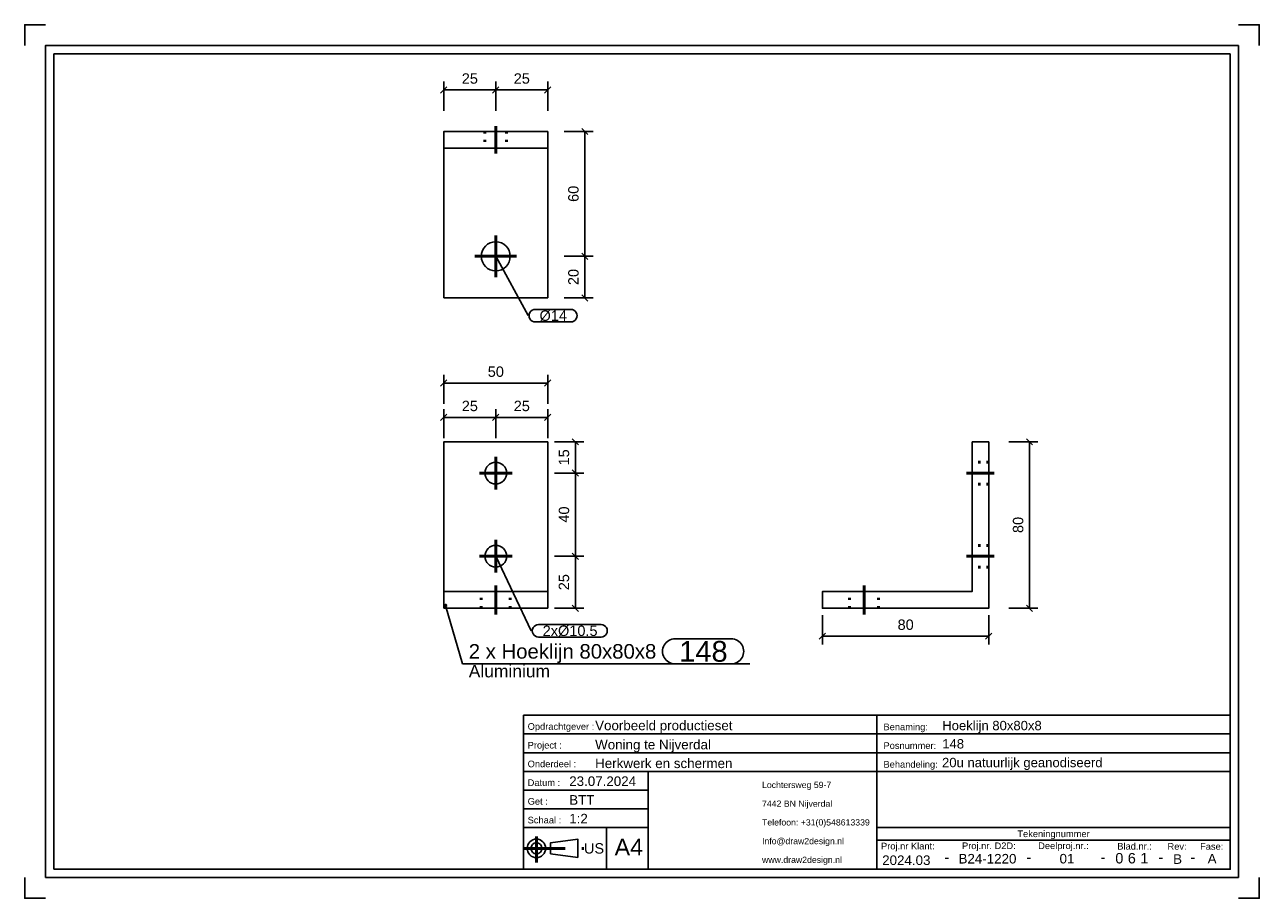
# Model space of a CAD drawing. Header units: millimetres. Extents: x 131 to 428, y -206 to 4.
import ezdxf
from ezdxf.enums import TextEntityAlignment as Align

# ---------------------------------------------------------------- set-up
doc = ezdxf.new("R2010")
doc.units = ezdxf.units.MM
doc.linetypes.add('DOT', pattern=[2, 0.5, -1.5])
doc.linetypes.add('STRICHPUNKT2', pattern=[18.5, 10, -4, 0.5, -4])
doc.layers.get('0').update_dxf_attribs({"linetype": 'CONTINUOUS'})
for name, color, linetype in [('DIM49', 4, 'CONTINUOUS'), ('TXT_ALL', 7, 'CONTINUOUS'), ('TXT_DIM49', 2, 'CONTINUOUS'), ('TXT_YELLOW', 2, 'CONTINUOUS')]:
    doc.layers.add(name, color=color, linetype=linetype)
doc.layers.add('LE_ALL', color=7, linetype='CONTINUOUS', lineweight=50)
doc.styles.add('ARIAL', font='arial.ttf')

# ---------------------------------------------------------------- blocks, each defined once
blk = doc.blocks.new('TFIELD_00005', base_point=(308.58, -197.12))
at = {"layer": 'TXT_YELLOW', "style": 'ARIAL'}
for s, p in [('Lochtersweg 59-7', (308.58, -179.12)), ('7442 BN Nijverdal', (308.58, -183.62)), ('Telefoon: +31(0)548613339', (308.58, -188.12)), ('Info@draw2design.nl', (308.58, -192.62)), ('www.draw2design.nl', (308.58, -197.12))]:
    blk.add_text(s, height=1.5, dxfattribs=at).set_placement(p, align=Align.MIDDLE_LEFT)
blk = doc.blocks.new('FLEX_00004', base_point=(321.39, -199.37))
blk.add_blockref('TFIELD_00005', (308.58, -197.12))
blk = doc.blocks.new('D2D_00003', base_point=(281.45, -197.51))
blk.add_blockref('FLEX_00004', (321.39, -199.37))
blk = doc.blocks.new('TFIELD_00007', base_point=(273.12, -194.06))
at = {"layer": 'TXT_YELLOW', "style": 'ARIAL'}
blk.add_text('A4', height=4, dxfattribs=at).set_placement((273.12, -194.06), align=Align.MIDDLE_LEFT)
blk = doc.blocks.new('FLEX_00006', base_point=(276.5, -194.06))
blk.add_blockref('TFIELD_00007', (273.12, -194.06))
blk = doc.blocks.new('TFIELD_00013', base_point=(265.74, -194.37))
at = {"layer": 'TXT_YELLOW', "style": 'ARIAL'}
blk.add_text('US', height=2.5, dxfattribs=at).set_placement((265.74, -194.37), align=Align.MIDDLE_LEFT)
blk = doc.blocks.new('FLEX_00012', base_point=(265.74, -194.37))
blk.add_blockref('TFIELD_00013', (265.74, -194.37))
blk = doc.blocks.new('US_00011', base_point=(255.64, -194.37))
blk.add_line((257.66, -195.7), (264.23, -196.59))
blk.add_lwpolyline([(257.66, -195.7), (257.66, -193.04), (264.23, -192.15), (264.23, -196.59)])
for radius in [2.22, 1.33]:
    blk.add_circle((254.31, -194.37), radius)
at = {"layer": 'LE_ALL', "color": 1, "linetype": 'STRICHPUNKT2'}
for p, q in [((254.31, -191.55), (254.31, -197.78)), ((251.2, -194.37), (266.07, -194.37))]:
    blk.add_line(p, q, dxfattribs=at)
blk.add_blockref('FLEX_00012', (265.74, -194.37))
blk = doc.blocks.new('SCHRIFE_00015', base_point=(262.2, -179.37))
for p, q in [((251.2, -162.37), (336.2, -162.37)), ((251.2, -162.37), (251.2, -199.37)), ((336.2, -162.37), (421.2, -162.37)), ((336.2, -199.37), (336.2, -162.37)), ((421.2, -162.37), (421.2, -199.37)), ((251.2, -166.87), (336.2, -166.87)), ((336.2, -166.87), (421.2, -166.87)), ((251.2, -171.37), (336.2, -171.37)), ((336.2, -171.37), (421.2, -171.37)), ((251.2, -175.87), (421.2, -175.87)), ((281.2, -175.87), (281.2, -199.37)), ((281.2, -180.37), (251.2, -180.37)), ((281.2, -184.87), (251.2, -184.87)), ((281.2, -189.37), (251.2, -189.37)), ((271.2, -189.37), (271.2, -199.37)), ((421.2, -189.37), (336.2, -189.37)), ((421.2, -192.37), (336.2, -192.37)), ((421.2, -199.37), (251.2, -199.37))]:
    blk.add_line(p, q)
at = {"layer": 'TXT_YELLOW', "style": 'ARIAL'}
for s, height, p in [('Voorbeeld productieset', 2.3, (268.43, -165.97)), ('Hoeklijn 80x80x8', 2.25, (351.93, -165.97)), ('Woning te Nijverdal', 2.3, (268.43, -170.57)), ('148', 2.25, (351.93, -170.36)), ('Herkwerk en schermen', 2.3, (268.43, -175.07)), ('20u natuurlijk geanodiseerd', 2.25, (351.88, -174.86)), ('23.07.2024', 2.3, (262.2, -179.37)), ('BTT', 2.3, (262.2, -183.87)), ('1:2', 2.3, (262.2, -188.37))]:
    blk.add_text(s, height=height, dxfattribs=at).set_placement(p)
for s, height, p in [('B24-1220', 2.3, (362.81, -198.01)), ('01', 2.3, (381.94, -198)), ('B', 2.3, (408.55, -198.1)), ('A', 2.3, (416.85, -198)), ('2024.03', 2.3, (343.29, -198.37)), ('-', 2.5, (353.03, -197.71)), ('-', 2.5, (372.78, -197.71)), ('-', 2.5, (390.61, -197.71)), ('-', 2.5, (404.54, -197.71)), ('-', 2.5, (412.2, -197.71))]:
    blk.add_text(s, height=height, dxfattribs=at).set_placement(p, align=Align.CENTER)
blk = doc.blocks.new('TFIELD_00019', base_point=(399.56, -196.74))
at = {"layer": 'TXT_ALL', "style": 'ARIAL'}
blk.add_text('1', height=2.5, dxfattribs=at).set_placement((399.56, -196.74), align=Align.MIDDLE_LEFT)
blk = doc.blocks.new('1_00018')
blk.add_blockref('TFIELD_00019', (399.56, -196.74))
blk = doc.blocks.new('TELLER1_00017')
blk.add_blockref('1_00018', (0, 0))
blk = doc.blocks.new('TFIELD_00022', base_point=(396.56, -196.74))
at = {"layer": 'TXT_ALL', "style": 'ARIAL'}
blk.add_text('6', height=2.5, dxfattribs=at).set_placement((396.56, -196.74), align=Align.MIDDLE_LEFT)
blk = doc.blocks.new('6_00021')
blk.add_blockref('TFIELD_00022', (396.56, -196.74))
blk = doc.blocks.new('TELLER2_00020')
blk.add_blockref('6_00021', (0, 0))
blk = doc.blocks.new('TFIELD_00025', base_point=(393.56, -196.74))
at = {"layer": 'TXT_ALL', "style": 'ARIAL'}
blk.add_text('0', height=2.5, dxfattribs=at).set_placement((393.56, -196.74), align=Align.MIDDLE_LEFT)
blk = doc.blocks.new('0_00024')
blk.add_blockref('TFIELD_00025', (393.56, -196.74))
blk = doc.blocks.new('TELLER3_00023')
blk.add_blockref('0_00024', (0, 0))
blk = doc.blocks.new('NL_00026', base_point=(252.2, -165.87))
at = {"layer": 'TXT_ALL', "color": 1, "style": 'ARIAL'}
blk.add_text('Tekeningnummer', height=1.6, dxfattribs=at).set_placement((378.7, -190.87), align=Align.MIDDLE_CENTER)
at = {"layer": 'TXT_YELLOW', "style": 'ARIAL'}
for s, p in [('Opdrachtgever :', (252.2, -165.87)), ('Benaming:', (337.8, -165.97)), ('Project :', (252.2, -170.37)), ('Posnummer:', (337.8, -170.47)), ('Onderdeel :', (252.2, -174.87)), ('Behandeling:', (337.8, -174.97)), ('Datum :', (252.2, -179.37)), ('Get :', (252.2, -183.87)), ('Schaal :', (252.2, -188.37)), ('Proj.nr Klant:', (337.2, -194.62)), ('Proj.nr. D2D:', (356.69, -194.55)), ('Deelproj.nr.:', (375.01, -194.54)), ('Blad.nr.:', (394.04, -194.66)), ('Rev:', (406.12, -194.7)), ('Fase:', (413.96, -194.7))]:
    blk.add_text(s, height=1.6, dxfattribs=at).set_placement(p)
blk = doc.blocks.new('SCHRIFE_00014')
for name, p in [('SCHRIFE_00015', (262.2, -179.37)), ('NL_00026', (252.2, -165.87)), ('TELLER3_00023', (0, 0)), ('TELLER2_00020', (0, 0)), ('TELLER1_00017', (0, 0))]:
    blk.add_blockref(name, p)
blk = doc.blocks.new('DINA4Q_00002', base_point=(421.2, -3.37))
for p, q in [((423.2, -1.37), (423.2, -201.37)), ((138.2, -199.37), (138.2, -3.37)), ((138.2, -3.37), (421.2, -3.37)), ((136.2, -201.37), (423.2, -201.37))]:
    blk.add_line(p, q)
for points in [[(131.2, -1.37), (131.2, 3.63), (136.2, 3.63)], [(423.2, 3.63), (428.2, 3.63), (428.2, -1.37)], [(136.2, -201.37), (136.2, -1.37), (423.2, -1.37)], [(421.2, -3.37), (421.2, -199.37), (138.2, -199.37)], [(131.2, -201.37), (131.2, -206.37), (136.2, -206.37)], [(423.2, -206.37), (428.2, -206.37), (428.2, -201.37)]]:
    blk.add_lwpolyline(points)
for name, p in [('SCHRIFE_00014', (0, 0)), ('D2D_00003', (281.45, -197.51)), ('US_00011', (255.64, -194.37)), ('FLEX_00006', (276.5, -194.06))]:
    blk.add_blockref(name, p)
blk = doc.blocks.new('_ZBL0062_00001')
blk.add_blockref('DINA4Q_00002', (421.2, -3.37))
blk = doc.blocks.new('_D1', base_point=(236.35, -10.55))
at = {"layer": 'DIM49', "color": 1}
for p, q in [((232.77, -11.3), (231.27, -12.8)), ((232.02, -17.05), (232.02, -10.05)), ((243.77, -12.8), (245.27, -11.3)), ((244.52, -17.05), (244.52, -10.05)), ((232.02, -12.05), (244.52, -12.05))]:
    blk.add_line(p, q, dxfattribs=at)
at = {"layer": 'TXT_DIM49', "style": 'ARIAL'}
blk.add_text('25', height=2.5, dxfattribs=at).set_placement((236.35, -10.55))
blk = doc.blocks.new('_D2', base_point=(248.85, -10.55))
at = {"layer": 'DIM49', "color": 1}
for p, q in [((245.27, -11.3), (243.77, -12.8)), ((244.52, -17.05), (244.52, -10.05)), ((256.27, -12.8), (257.77, -11.3)), ((257.02, -17.05), (257.02, -10.05)), ((244.52, -12.05), (257.02, -12.05))]:
    blk.add_line(p, q, dxfattribs=at)
at = {"layer": 'TXT_DIM49', "style": 'ARIAL'}
blk.add_text('25', height=2.5, dxfattribs=at).set_placement((248.85, -10.55))
blk = doc.blocks.new('_D3', base_point=(264.45, -58.97))
at = {"layer": 'DIM49', "color": 1}
for p, q in [((260.95, -52.05), (267.95, -52.05)), ((266.7, -52.8), (265.2, -51.3)), ((265.95, -62.05), (265.95, -52.05)), ((260.95, -62.05), (267.95, -62.05)), ((265.2, -61.3), (266.7, -62.8))]:
    blk.add_line(p, q, dxfattribs=at)
at = {"layer": 'TXT_DIM49', "style": 'ARIAL'}
blk.add_text('20', height=2.5, rotation=90.0002, dxfattribs=at).set_placement((264.45, -58.97))
blk = doc.blocks.new('_D4', base_point=(264.45, -38.97))
at = {"layer": 'DIM49', "color": 1}
for p, q in [((260.95, -22.05), (267.95, -22.05)), ((266.7, -22.8), (265.2, -21.3)), ((265.95, -52.05), (265.95, -22.05)), ((260.95, -52.05), (267.95, -52.05)), ((265.2, -51.3), (266.7, -52.8))]:
    blk.add_line(p, q, dxfattribs=at)
at = {"layer": 'TXT_DIM49', "style": 'ARIAL'}
blk.add_text('60', height=2.5, rotation=90.0002, dxfattribs=at).set_placement((264.45, -38.97))
blk = doc.blocks.new('SHAPE_00064', base_point=(244.52, -52.05))
at = {"layer": 'DIM49', "color": 3}
for p, q in [((244.52, -52.05), (252.3, -66.31)), ((254.05, -64.81), (262.58, -64.81)), ((262.58, -67.81), (254.05, -67.81))]:
    blk.add_line(p, q, dxfattribs=at)
for centre, start_param, end_param in [((254.05, -66.31), 1.570796, 4.712389), ((262.58, -66.31), 4.712389, 7.853982)]:
    blk.add_ellipse(centre, major_axis=(1.5, 0), ratio=1, start_param=start_param, end_param=end_param, dxfattribs=at)
at = {"layer": 'TXT_DIM49', "style": 'ARIAL'}
blk.add_text('Ø14', height=2.5, dxfattribs=at).set_placement((255.05, -66.31), align=Align.MIDDLE_LEFT)
blk = doc.blocks.new('Hoeklijn 80x80x8_00034', base_point=(247.14, -22.05))
for p, q in [((257.02, -26.05), (257.02, -22.05)), ((232.02, -26.05), (257.02, -26.05)), ((232.02, -62.05), (232.02, -26.05)), ((257.02, -62.05), (257.02, -26.05)), ((232.02, -62.05), (257.02, -62.05))]:
    blk.add_line(p, q)
blk.add_lwpolyline([(232.02, -26.05), (232.02, -22.05), (257.02, -22.05)])
blk.add_circle((244.52, -52.05), 3.5)
at = {"layer": 'LE_ALL', "color": 3, "linetype": 'DOT'}
for p, q in [((241.89, -22.05), (241.89, -26.05)), ((247.14, -22.05), (247.14, -26.05))]:
    blk.add_line(p, q, dxfattribs=at)
for name, p in [('_D1', (236.35, -10.55)), ('_D2', (248.85, -10.55)), ('_D4', (264.45, -38.97)), ('SHAPE_00064', (244.52, -52.05)), ('_D3', (264.45, -58.97))]:
    blk.add_blockref(name, p)
blk = doc.blocks.new('_00036', base_point=(244.52, -52.05))
at = {"layer": 'LE_ALL', "color": 1, "linetype": 'STRICHPUNKT2'}
for p, q in [((244.52, -20.74), (244.52, -27.36)), ((244.52, -20.74), (244.52, -27.36)), ((244.52, -52.05), (244.52, -47.05)), ((244.52, -52.05), (244.52, -47.05)), ((244.52, -52.05), (239.52, -52.05)), ((244.52, -52.05), (239.52, -52.05)), ((244.52, -52.05), (244.52, -57.05)), ((244.52, -52.05), (249.52, -52.05)), ((244.52, -52.05), (244.52, -57.05)), ((244.52, -52.05), (249.52, -52.05))]:
    blk.add_line(p, q, dxfattribs=at)
blk = doc.blocks.new('_00035')
blk.add_blockref('_00036', (244.52, -52.05))
blk = doc.blocks.new('Hoeklijn 80x80x8_00033')
for name, p in [('Hoeklijn 80x80x8_00034', (247.14, -22.05)), ('_00035', (0, 0))]:
    blk.add_blockref(name, p)
blk = doc.blocks.new('Koppelhoek scherm - 60x37_00032')
blk.add_blockref('Hoeklijn 80x80x8_00033', (0, 0))
blk = doc.blocks.new('Ophanging boven_00031')
blk.add_blockref('Koppelhoek scherm - 60x37_00032', (0, 0))
blk = doc.blocks.new('Muurophanging_00030')
blk.add_blockref('Ophanging boven_00031', (0, 0))
blk = doc.blocks.new('Privacyscherm 60-37_00029')
blk.add_blockref('Muurophanging_00030', (0, 0))
blk = doc.blocks.new('_A3D0165_00028')
blk.add_blockref('Privacyscherm 60-37_00029', (0, 0))
blk = doc.blocks.new('_ANS0165_00027')
blk.add_blockref('_A3D0165_00028', (0, 0))
blk = doc.blocks.new('_D5', base_point=(236.35, -89.27))
at = {"layer": 'DIM49', "color": 1}
for p, q in [((232.02, -95.77), (232.02, -88.77)), ((244.52, -95.77), (244.52, -88.77)), ((232.77, -90.02), (231.27, -91.52)), ((232.02, -90.77), (244.52, -90.77)), ((243.77, -91.52), (245.27, -90.02))]:
    blk.add_line(p, q, dxfattribs=at)
at = {"layer": 'TXT_DIM49', "style": 'ARIAL'}
blk.add_text('25', height=2.5, dxfattribs=at).set_placement((236.35, -89.27))
blk = doc.blocks.new('_D6', base_point=(248.85, -89.27))
at = {"layer": 'DIM49', "color": 1}
for p, q in [((244.52, -95.77), (244.52, -88.77)), ((257.02, -95.77), (257.02, -88.77)), ((245.27, -90.02), (243.77, -91.52)), ((244.52, -90.77), (257.02, -90.77)), ((256.27, -91.52), (257.77, -90.02))]:
    blk.add_line(p, q, dxfattribs=at)
at = {"layer": 'TXT_DIM49', "style": 'ARIAL'}
blk.add_text('25', height=2.5, dxfattribs=at).set_placement((248.85, -89.27))
blk = doc.blocks.new('_D7', base_point=(242.6, -81.02))
at = {"layer": 'DIM49', "color": 1}
for p, q in [((232.77, -81.77), (231.27, -83.27)), ((232.02, -87.52), (232.02, -80.52)), ((232.02, -82.52), (257.02, -82.52)), ((256.27, -83.27), (257.77, -81.77)), ((257.02, -87.52), (257.02, -80.52))]:
    blk.add_line(p, q, dxfattribs=at)
at = {"layer": 'TXT_DIM49', "style": 'ARIAL'}
blk.add_text('50', height=2.5, dxfattribs=at).set_placement((242.6, -81.02))
blk = doc.blocks.new('_D8', base_point=(262.18, -132.32))
at = {"layer": 'DIM49', "color": 1}
for p, q in [((258.68, -124.15), (265.68, -124.15)), ((264.43, -124.9), (262.93, -123.4)), ((263.68, -136.65), (263.68, -124.15)), ((262.93, -135.9), (264.43, -137.4)), ((258.68, -136.65), (265.68, -136.65))]:
    blk.add_line(p, q, dxfattribs=at)
at = {"layer": 'TXT_DIM49', "style": 'ARIAL'}
blk.add_text('25', height=2.5, rotation=90.0002, dxfattribs=at).set_placement((262.18, -132.32))
blk = doc.blocks.new('_D9', base_point=(262.18, -116.07))
at = {"layer": 'DIM49', "color": 1}
for p, q in [((264.43, -104.9), (262.93, -103.4)), ((258.68, -104.15), (265.68, -104.15)), ((263.68, -124.15), (263.68, -104.15)), ((258.68, -124.15), (265.68, -124.15)), ((262.93, -123.4), (264.43, -124.9))]:
    blk.add_line(p, q, dxfattribs=at)
at = {"layer": 'TXT_DIM49', "style": 'ARIAL'}
blk.add_text('40', height=2.5, rotation=90.0002, dxfattribs=at).set_placement((262.18, -116.07))
blk = doc.blocks.new('_D10', base_point=(262.18, -102.32))
at = {"layer": 'DIM49', "color": 1}
for p, q in [((258.68, -96.65), (265.68, -96.65)), ((264.43, -97.4), (262.93, -95.9)), ((263.68, -104.15), (263.68, -96.65)), ((262.93, -103.4), (264.43, -104.9)), ((258.68, -104.15), (265.68, -104.15))]:
    blk.add_line(p, q, dxfattribs=at)
at = {"layer": 'TXT_DIM49', "style": 'ARIAL'}
blk.add_text('15', height=2.5, rotation=90.0002, dxfattribs=at).set_placement((262.18, -102.32))
blk = doc.blocks.new('SHAPE_00073', base_point=(244.52, -124.15))
at = {"layer": 'DIM49', "color": 3}
for p, q in [((244.52, -124.15), (253.06, -142.06)), ((254.81, -140.56), (269.86, -140.56)), ((269.86, -143.56), (254.81, -143.56))]:
    blk.add_line(p, q, dxfattribs=at)
for centre, start_param, end_param in [((254.81, -142.06), 1.570796, 4.712389), ((269.86, -142.06), 4.712389, 7.853982)]:
    blk.add_ellipse(centre, major_axis=(1.5, 0), ratio=1, start_param=start_param, end_param=end_param, dxfattribs=at)
at = {"layer": 'TXT_DIM49', "style": 'ARIAL'}
blk.add_text('2xØ10.5', height=2.5, dxfattribs=at).set_placement((255.81, -142.06), align=Align.MIDDLE_LEFT)
blk = doc.blocks.new('SHAPE_00074', base_point=(232.46, -136.01))
at = {"layer": 'DIM49', "color": 3}
for p, q in [((232.2, -135.97), (232.71, -135.97)), ((232.25, -136.17), (232.66, -136.17)), ((232.57, -135.77), (232.35, -135.77)), ((232.46, -136.01), (236.53, -150.01)), ((287.65, -144.01), (301.17, -144.01)), ((236.53, -150.01), (305.67, -150.01)), ((301.17, -150.01), (287.65, -150.01))]:
    blk.add_line(p, q, dxfattribs=at)
blk.add_lwpolyline([(232.32, -135.78), (232.27, -135.82), (232.22, -135.88), (232.2, -135.94), (232.19, -136.01), (232.2, -136.08), (232.23, -136.14), (232.27, -136.2), (232.33, -136.24), (232.39, -136.26), (232.46, -136.27), (232.53, -136.26), (232.59, -136.23), (232.65, -136.19), (232.69, -136.13), (232.71, -136.07), (232.72, -136), (232.71, -135.93), (232.68, -135.87), (232.64, -135.82), (232.58, -135.78), (232.52, -135.75), (232.45, -135.74), (232.38, -135.75)], close=True, dxfattribs=at)
for centre, start_param, end_param in [((287.65, -147.01), 1.570796, 4.712389), ((301.17, -147.01), 4.712389, 7.853982)]:
    blk.add_ellipse(centre, major_axis=(3, 0), ratio=1, start_param=start_param, end_param=end_param, dxfattribs=at)
at = {"layer": 'TXT_DIM49', "style": 'ARIAL'}
for s, height, p in [('2 x Hoeklijn 80x80x8', 3.5, (238.03, -147.01)), ('148', 5, (288.65, -147.01)), ('Aluminium', 3, (238.03, -151.76))]:
    blk.add_text(s, height=height, dxfattribs=at).set_placement(p, align=Align.MIDDLE_LEFT)
blk = doc.blocks.new('Hoeklijn 80x80x8_00044', base_point=(248.02, -136.65))
for p, q in [((257.02, -132.65), (257.02, -96.65)), ((257.02, -136.65), (257.02, -132.65)), ((232.02, -136.65), (257.02, -136.65))]:
    blk.add_line(p, q)
for points in [[(232.02, -132.65), (232.02, -96.65), (257.02, -96.65)], [(232.02, -136.65), (232.02, -132.65), (257.02, -132.65)]]:
    blk.add_lwpolyline(points)
for centre in [(244.52, -104.15), (244.52, -124.15)]:
    blk.add_circle(centre, 2.62)
at = {"layer": 'LE_ALL', "color": 3, "linetype": 'DOT'}
for p, q in [((241.02, -136.65), (241.02, -132.65)), ((248.02, -136.65), (248.02, -132.65))]:
    blk.add_line(p, q, dxfattribs=at)
for name, p in [('_D7', (242.6, -81.02)), ('_D5', (236.35, -89.27)), ('_D6', (248.85, -89.27)), ('_D10', (262.18, -102.32)), ('_D9', (262.18, -116.07)), ('SHAPE_00073', (244.52, -124.15)), ('_D8', (262.18, -132.32)), ('SHAPE_00074', (232.46, -136.01))]:
    blk.add_blockref(name, p)
blk = doc.blocks.new('_00046', base_point=(244.52, -138.15))
at = {"layer": 'LE_ALL', "color": 1, "linetype": 'STRICHPUNKT2'}
for p, q in [((244.52, -104.15), (244.52, -100.21)), ((244.52, -104.15), (244.52, -100.21)), ((244.52, -104.15), (240.58, -104.15)), ((244.52, -104.15), (240.58, -104.15)), ((244.52, -104.15), (248.46, -104.15)), ((244.52, -104.15), (244.52, -108.09)), ((244.52, -104.15), (248.46, -104.15)), ((244.52, -104.15), (244.52, -108.09)), ((244.52, -124.15), (244.52, -120.21)), ((244.52, -124.15), (244.52, -120.21)), ((244.52, -124.15), (240.58, -124.15)), ((244.52, -124.15), (240.58, -124.15)), ((244.52, -124.15), (244.52, -128.09)), ((244.52, -124.15), (248.46, -124.15)), ((244.52, -124.15), (244.52, -128.09)), ((244.52, -124.15), (248.46, -124.15)), ((244.52, -138.15), (244.52, -131.15))]:
    blk.add_line(p, q, dxfattribs=at)
blk = doc.blocks.new('_00045')
blk.add_blockref('_00046', (244.52, -138.15))
blk = doc.blocks.new('Hoeklijn 80x80x8_00043')
for name, p in [('Hoeklijn 80x80x8_00044', (248.02, -136.65)), ('_00045', (0, 0))]:
    blk.add_blockref(name, p)
blk = doc.blocks.new('Koppelhoek scherm - 60x37_00042')
blk.add_blockref('Hoeklijn 80x80x8_00043', (0, 0))
blk = doc.blocks.new('Ophanging boven_00041')
blk.add_blockref('Koppelhoek scherm - 60x37_00042', (0, 0))
blk = doc.blocks.new('Muurophanging_00040')
blk.add_blockref('Ophanging boven_00041', (0, 0))
blk = doc.blocks.new('Privacyscherm 60-37_00039')
blk.add_blockref('Muurophanging_00040', (0, 0))
blk = doc.blocks.new('_A3D0166_00038')
blk.add_blockref('Privacyscherm 60-37_00039', (0, 0))
blk = doc.blocks.new('_ANS0166_00037')
blk.add_blockref('_A3D0166_00038', (0, 0))
blk = doc.blocks.new('_D11', base_point=(341.19, -141.85))
at = {"layer": 'DIM49', "color": 1}
for p, q in [((323.11, -138.35), (323.11, -145.35)), ((363.11, -138.35), (363.11, -145.35)), ((323.86, -142.6), (322.36, -144.1)), ((363.11, -143.35), (323.11, -143.35)), ((362.36, -144.1), (363.86, -142.6))]:
    blk.add_line(p, q, dxfattribs=at)
at = {"layer": 'TXT_DIM49', "style": 'ARIAL'}
blk.add_text('80', height=2.5, dxfattribs=at).set_placement((341.19, -141.85))
blk = doc.blocks.new('_D12', base_point=(371.42, -118.57))
at = {"layer": 'DIM49', "color": 1}
for p, q in [((367.92, -96.65), (374.92, -96.65)), ((373.67, -97.4), (372.17, -95.9)), ((372.92, -136.65), (372.92, -96.65)), ((372.17, -135.9), (373.67, -137.4)), ((367.92, -136.65), (374.92, -136.65))]:
    blk.add_line(p, q, dxfattribs=at)
at = {"layer": 'TXT_DIM49', "style": 'ARIAL'}
blk.add_text('80', height=2.5, rotation=90.0002, dxfattribs=at).set_placement((371.42, -118.57))
blk = doc.blocks.new('Hoeklijn 80x80x8_00054', base_point=(363.11, -126.78))
blk.add_lwpolyline([(359.11, -96.65), (363.11, -96.65), (363.11, -136.65), (323.11, -136.65), (323.11, -132.65), (359.11, -132.65)], close=True)
at = {"layer": 'LE_ALL', "color": 3, "linetype": 'DOT'}
for p, q in [((363.11, -101.53), (359.11, -101.53)), ((363.11, -106.78), (359.11, -106.78)), ((363.11, -121.53), (359.11, -121.53)), ((363.11, -126.78), (359.11, -126.78)), ((329.61, -136.65), (329.61, -132.65)), ((336.61, -136.65), (336.61, -132.65))]:
    blk.add_line(p, q, dxfattribs=at)
for name, p in [('_D12', (371.42, -118.57)), ('_D11', (341.19, -141.85))]:
    blk.add_blockref(name, p)
blk = doc.blocks.new('_00056', base_point=(333.11, -138.15))
at = {"layer": 'LE_ALL', "color": 1, "linetype": 'STRICHPUNKT2'}
for p, q in [((364.43, -104.15), (357.8, -104.15)), ((364.43, -124.15), (357.8, -124.15)), ((333.11, -138.15), (333.11, -131.15))]:
    blk.add_line(p, q, dxfattribs=at)
blk = doc.blocks.new('_00055')
blk.add_blockref('_00056', (333.11, -138.15))
blk = doc.blocks.new('Hoeklijn 80x80x8_00053')
for name, p in [('Hoeklijn 80x80x8_00054', (363.11, -126.78)), ('_00055', (0, 0))]:
    blk.add_blockref(name, p)
blk = doc.blocks.new('Koppelhoek scherm - 60x37_00052')
blk.add_blockref('Hoeklijn 80x80x8_00053', (0, 0))
blk = doc.blocks.new('Ophanging boven_00051')
blk.add_blockref('Koppelhoek scherm - 60x37_00052', (0, 0))
blk = doc.blocks.new('Muurophanging_00050')
blk.add_blockref('Ophanging boven_00051', (0, 0))
blk = doc.blocks.new('Privacyscherm 60-37_00049')
blk.add_blockref('Muurophanging_00050', (0, 0))
blk = doc.blocks.new('_A3D0167_00048')
blk.add_blockref('Privacyscherm 60-37_00049', (0, 0))
blk = doc.blocks.new('_ANS0167_00047')
blk.add_blockref('_A3D0167_00048', (0, 0))

msp = doc.modelspace()

# ---------------------------------------------------------------- block references
for name in ['_ZBL0062_00001', '_ANS0165_00027', '_ANS0166_00037', '_ANS0167_00047']:
    msp.add_blockref(name, (0, 0))

doc.saveas('drawing.dxf')
